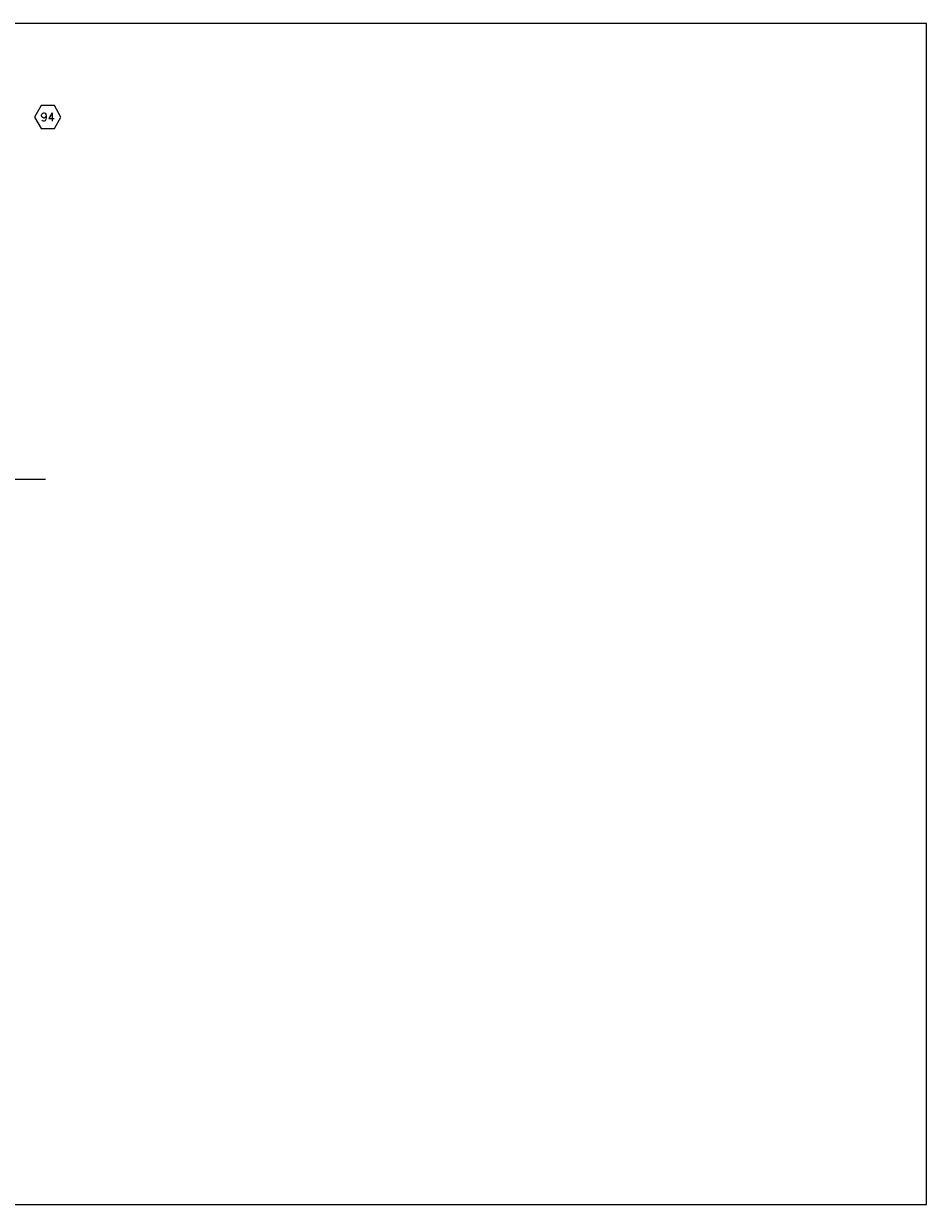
# Model space of a CAD drawing. Extents: x 2893 to 4079, y -406 to 622.
# Tile 53 of 53: x 3829 to 4079, y 294 to 622. Entities that reach past the tile are written whole.
import ezdxf
from ezdxf.enums import TextEntityAlignment as Align

# ---------------------------------------------------------------- set-up
doc = ezdxf.new("R2010")
doc.units = 0
doc.header["$MEASUREMENT"] = 0
doc.layers.get('0').update_dxf_attribs({"linetype": 'CONTINUOUS'})
for name, color, linetype in [('FREEZE-OUTLINE-TITLES', 60, 'CONTINUOUS'), ('TANK-SLAB', 6, 'CONTINUOUS'), ('TEXT', 3, 'CONTINUOUS')]:
    doc.layers.add(name, color=color, linetype=linetype)
doc.styles.add('TANK-SLAB$0$SIMPLEX', font='simplex')

# ---------------------------------------------------------------- blocks, each defined once
blk = doc.blocks.new('TANK-SLAB$0$HEX')
at = {"color": 3}
blk.add_lwpolyline([(-0.058, 0.1), (-0.115, 0), (-0.058, -0.1), (0.058, -0.1), (0.115, 0), (0.058, 0.1)], close=True, dxfattribs=at)
at = {"color": 3, "style": 'TANK-SLAB$0$SIMPLEX'}
blk.add_attdef('D#', text='', height=0.08, dxfattribs=at).set_placement((0, 0), align=Align.MIDDLE)

msp = doc.modelspace()

# ---------------------------------------------------------------- linework, layer by layer
at = {"layer": 'FREEZE-OUTLINE-TITLES', "color": 60, "linetype": 'Continuous'}
msp.add_lwpolyline([(4079.29486, 621.90712), (2963.29486, 621.90712), (2963.29486, 294.21628), (4079.29486, 294.21628)], close=True, dxfattribs=at)
at = {"layer": 'TANK-SLAB', "color": 253, "linetype": 'Continuous'}
msp.add_line((3796.11375, 495.47875), (3834.70666, 495.47875), dxfattribs=at)

# ---------------------------------------------------------------- block references
at = {"layer": 'TEXT'}
ref = msp.add_blockref('TANK-SLAB$0$HEX', (3835.33312, 595.97448), dxfattribs=dict(at, xscale=31.79059890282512, yscale=31.79059890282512, zscale=31.79059890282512))
ref.add_attrib('D#', '94', dxfattribs={"layer": '0', "height": 2.311875, "style": 'TANK-SLAB$0$SIMPLEX'}).set_placement((3835.33312, 595.97448), align=Align.MIDDLE)

doc.saveas('drawing.dxf')
